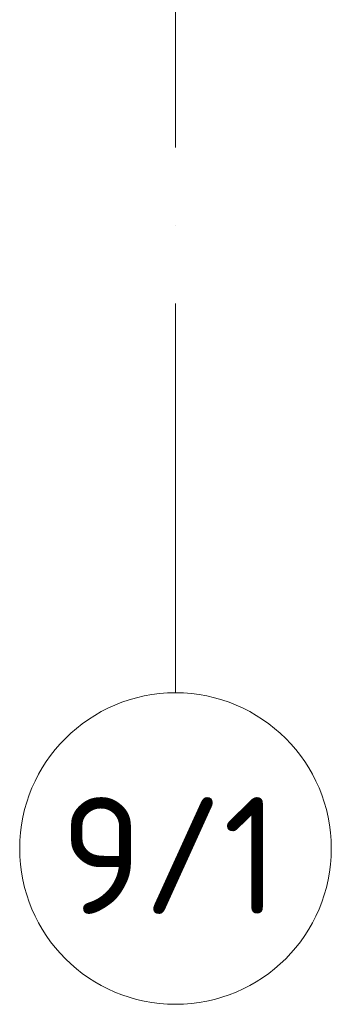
# Model space of a CAD drawing. Header units: millimetres. Extents: x -3267 to 40126, y 29201 to 102288.
# Tile 72 of 256: x 22426 to 23226, y 29201 to 31729. Entities that reach past the tile are written whole.
import ezdxf

# ---------------------------------------------------------------- set-up
doc = ezdxf.new("R2010")
doc.units = ezdxf.units.MM
doc.linetypes.add('4_ Штрихпунктир_ 10 х 2 мм', pattern=[1400, 1000, -200, 0, -200])
doc.layers.add('S-GRID-____-IDEN', color=7, linetype='Continuous', lineweight=9)
doc.layers.add('S-GRID-____-OTLN', color=7, linetype='Continuous', lineweight=9)
doc.styles.add('GOST Common_1', font='GOST_Common.ttf', dxfattribs={"height": 300})

# ---------------------------------------------------------------- blocks, each defined once
blk = doc.blocks.new('Ось сетки - 8_0 мм-37851243-ВКК_02_К1_З_ЭОМ_кабель_')
at = {"layer": 'S-GRID-____-IDEN', "color": 253, "true_color": 0xaaaaaa}
blk.add_circle((0, 0), 4, dxfattribs=at)

msp = doc.modelspace()

# ---------------------------------------------------------------- linework, layer by layer
at = {"layer": 'S-GRID-____-OTLN', "color": 253, "linetype": '4_ Штрихпунктир_ 10 х 2 мм', "true_color": 0xaaaaaa}
msp.add_line((22825.6, 30000.7), (22825.6, 101488.3), dxfattribs=at)

# ---------------------------------------------------------------- block references
at = {"layer": 'S-GRID-____-IDEN', "color": 253, "true_color": 0xaaaaaa, "xscale": 99.99999999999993, "yscale": 99.99999999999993, "zscale": 99.99999999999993}
msp.add_blockref('Ось сетки - 8_0 мм-37851243-ВКК_02_К1_З_ЭОМ_кабель_', (22825.6, 29600.7), dxfattribs=at)

# ---------------------------------------------------------------- texts
at = {"layer": 'S-GRID-____-IDEN', "color": 253, "true_color": 0xaaaaaa, "insert": (22531, 29732.8), "char_height": 300, "width": 705.485, "attachment_point": 1, "style": 'GOST Common_1'}
msp.add_mtext('9/1', dxfattribs=at)

doc.saveas('drawing.dxf')
